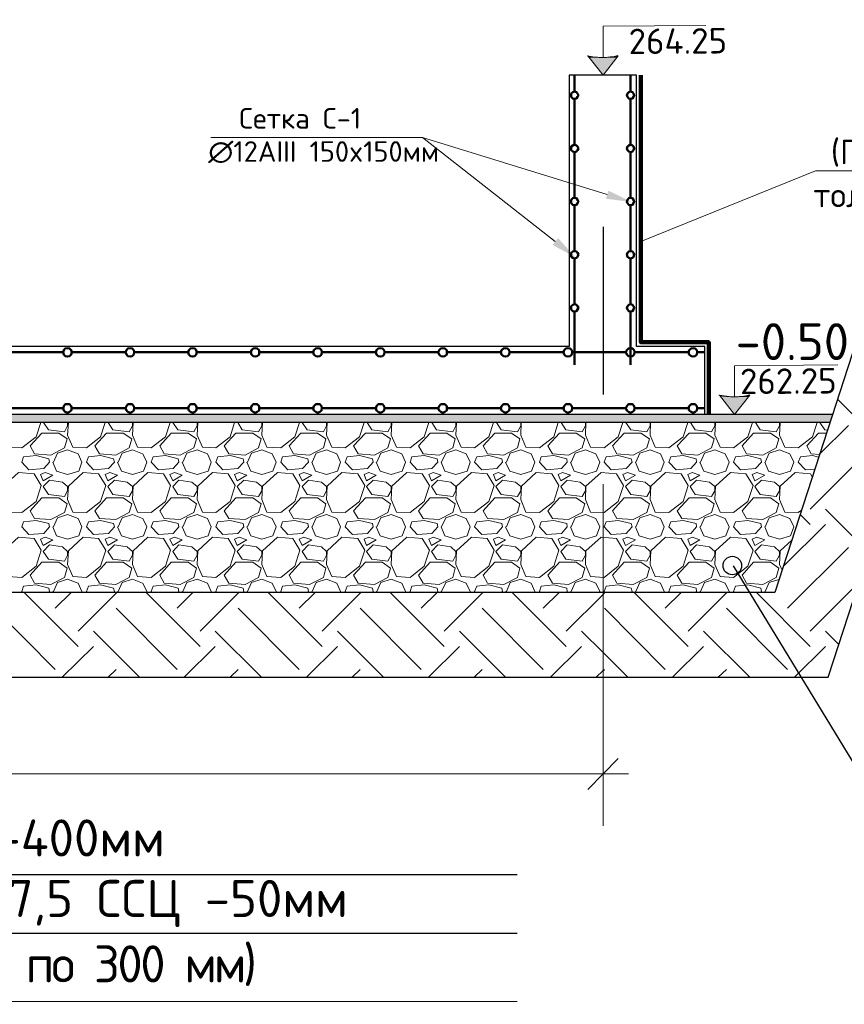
# Model space of a CAD drawing. Header units: millimetres. Extents: x -2765404 to 1548445, y -374876 to 1313256.
# Tile 11 of 77: x 38998 to 48707, y -300526 to -288926. Entities that reach past the tile are written whole.
import ezdxf

# ---------------------------------------------------------------- set-up
doc = ezdxf.new("R2010")
doc.units = ezdxf.units.MM
doc.layers.add('PDF _.', color=7, linetype='Continuous', true_color=0x259400)
doc.layers.add('PDF _PDF _.', color=7, linetype='Continuous', true_color=0xb88800)
for name, color, linetype in [('PDF _0', 7, 'Continuous'), ('PDF _PDF _0', 7, 'Continuous'), ('PDF _PDF _2D - Общий_Ном._пера__1_Ном._пера__1_Ном._пера__7_Ном._пера__1', 7, 'Continuous'), ('PDF _PDF _nurik', 7, 'Continuous'), ('PDF _PDF _Текст', 7, 'Continuous'), ('PDF _Текст', 7, 'Continuous')]:
    doc.layers.add(name, color=color, linetype=linetype)
doc.styles.add('PDF ISOCPEUR', font='isocpeur.ttf')

msp = doc.modelspace()

# ---------------------------------------------------------------- linework, layer by layer
at = {"layer": 'PDF _.', "color": 7, "lineweight": 18}
for points in [[(38808, -293673), (38802, -293820), (38862, -293963), (39023, -293972), (39191, -293841), (39245, -293673)], [(39278, -293673), (39335, -293757), (39526, -293781), (39562, -293712), (39562, -293673)], [(39571, -293673), (39562, -293820), (39625, -293963), (39784, -293972), (39951, -293841), (40005, -293673)], [(40041, -293673), (40095, -293757), (40287, -293781), (40326, -293712), (40326, -293673)], [(40332, -293673), (40326, -293820), (40385, -293963), (40547, -293972), (40715, -293841), (40769, -293673)], [(40802, -293673), (40858, -293757), (41050, -293781), (41086, -293712), (41086, -293673)], [(41095, -293673), (41086, -293820), (41149, -293963), (41307, -293972), (41475, -293841), (41529, -293673)], [(41565, -293673), (41619, -293757), (41810, -293781), (41849, -293712), (41849, -293673)], [(41855, -293673), (41849, -293820), (41909, -293963), (42071, -293972), (42238, -293841), (42292, -293673)], [(42325, -293673), (42382, -293757), (42574, -293781), (42610, -293712), (42610, -293673)], [(42619, -293673), (42610, -293820), (42673, -293963), (42831, -293972), (42999, -293841), (43053, -293673)], [(43089, -293673), (43146, -293757), (43334, -293781), (43373, -293712), (43373, -293673)], [(43379, -293673), (43373, -293820), (43433, -293963), (43595, -293972), (43762, -293841), (43816, -293673)], [(43849, -293673), (43906, -293757), (44098, -293781), (44133, -293712), (44133, -293673)], [(44142, -293673), (44133, -293820), (44196, -293963), (44355, -293972), (44523, -293841), (44577, -293673)], [(44612, -293673), (44669, -293757), (44858, -293781), (44897, -293712), (44897, -293673)], [(44903, -293673), (44897, -293820), (44957, -293963), (45118, -293972), (45286, -293841), (45340, -293673)], [(45373, -293673), (45430, -293757), (45621, -293781), (45660, -293712), (45660, -293673)], [(45666, -293673), (45660, -293820), (45720, -293963), (45879, -293972), (46046, -293841), (46100, -293673)], [(46136, -293673), (46193, -293757), (46382, -293781), (46421, -293712), (46421, -293673)], [(46427, -293673), (46421, -293820), (46480, -293963), (46642, -293972), (46810, -293841), (46864, -293673)], [(46897, -293673), (46953, -293757), (47145, -293781), (47184, -293712), (47184, -293673)], [(47190, -293673), (47184, -293820), (47244, -293963), (47403, -293972), (47570, -293841), (47627, -293673)], [(47660, -293673), (47717, -293757), (47905, -293781), (47944, -293712), (47944, -293673)], [(47953, -293673), (47944, -293820), (48007, -293963), (48166, -293972), (48334, -293841), (48387, -293673)], [(48420, -293673), (48477, -293757), (48510, -293763)], [(48417, -294047), (48319, -294041), (48265, -293948), (48402, -293796), (48498, -293796)], [(39394, -294140), (39442, -294032), (39562, -293993), (39685, -294041), (39730, -294140), (39694, -294245), (39562, -294284), (39433, -294245), (39389, -294140)], [(40149, -294140), (40197, -294245), (40326, -294284), (40454, -294245), (40493, -294140), (40448, -294041)], [(40158, -294140), (40203, -294032), (40326, -293993), (40445, -294041)], [(40918, -294140), (40966, -294032), (41086, -293993), (41209, -294041), (41254, -294140), (41218, -294245), (41086, -294284), (40957, -294245), (40912, -294140)], [(41682, -294140), (41727, -294032), (41849, -293993), (41972, -294041), (42017, -294140), (41978, -294245), (41849, -294284), (41721, -294245), (41673, -294140)], [(42442, -294140), (42490, -294032), (42610, -293993), (42732, -294041), (42777, -294140), (42741, -294245), (42610, -294284), (42481, -294245), (42436, -294140)], [(43205, -294140), (43250, -294032), (43373, -293993), (43496, -294041), (43541, -294140), (43502, -294245), (43373, -294284), (43244, -294245), (43196, -294140)], [(43966, -294140), (44014, -294032), (44133, -293993), (44256, -294041), (44301, -294140), (44265, -294245), (44133, -294284), (44005, -294245), (43960, -294140)], [(44729, -294140), (44774, -294032), (44897, -293993), (45020, -294041), (45064, -294140), (45026, -294245), (44897, -294284), (44768, -294245), (44720, -294140)], [(45493, -294140), (45537, -294032), (45660, -293993), (45780, -294041), (45828, -294140), (45789, -294245), (45660, -294284), (45528, -294245), (45484, -294140)], [(46253, -294140), (46298, -294032), (46421, -293993), (46543, -294041), (46588, -294140), (46549, -294245), (46421, -294284), (46292, -294245), (46247, -294140)], [(47016, -294140), (47061, -294032), (47184, -293993), (47304, -294041), (47352, -294140), (47313, -294245), (47184, -294284), (47052, -294245), (47007, -294140)], [(47777, -294140), (47822, -294032), (47944, -293993), (48067, -294041), (48112, -294140), (48073, -294245), (47944, -294284), (47816, -294245), (47771, -294140)], [(48360, -294221), (48250, -294230), (48166, -294140), (48190, -294077), (48334, -294062), (48405, -294080)], [(48331, -294311), (48310, -294275), (48127, -294260), (47953, -294421), (47944, -294580), (48007, -294727), (48166, -294733), (48205, -294703)], [(39394, -294900), (39442, -294795), (39562, -294757), (39685, -294801), (39730, -294900), (39694, -295008), (39562, -295047), (39433, -295008), (39389, -294900)], [(40158, -294900), (40203, -294795), (40326, -294757), (40445, -294801)], [(40918, -294900), (40966, -294795), (41086, -294757), (41209, -294801), (41254, -294900), (41218, -295008), (41086, -295047), (40957, -295008), (40912, -294900)], [(41682, -294900), (41727, -294795), (41849, -294757), (41972, -294801), (42017, -294900), (41978, -295008), (41849, -295047), (41721, -295008), (41673, -294900)], [(42442, -294900), (42490, -294795), (42610, -294757), (42732, -294801), (42777, -294900), (42741, -295008), (42610, -295047), (42481, -295008), (42436, -294900)], [(43205, -294900), (43250, -294795), (43373, -294757), (43496, -294801), (43541, -294900), (43502, -295008), (43373, -295047), (43244, -295008), (43196, -294900)], [(43966, -294900), (44014, -294795), (44133, -294757), (44256, -294801), (44301, -294900), (44265, -295008), (44133, -295047), (44005, -295008), (43960, -294900)], [(44729, -294900), (44774, -294795), (44897, -294757), (45020, -294801), (45064, -294900), (45026, -295008), (44897, -295047), (44768, -295008), (44720, -294900)], [(45493, -294900), (45537, -294795), (45660, -294757), (45780, -294801), (45828, -294900), (45789, -295008), (45660, -295047), (45528, -295008), (45484, -294900)], [(46253, -294900), (46298, -294795), (46421, -294757), (46543, -294801), (46588, -294900), (46549, -295008), (46421, -295047), (46292, -295008), (46247, -294900)], [(47016, -294900), (47061, -294795), (47184, -294757), (47304, -294801), (47352, -294900), (47313, -295008), (47184, -295047), (47052, -295008), (47007, -294900)], [(47777, -294900), (47822, -294795), (47944, -294757), (48067, -294801), (48112, -294900), (48073, -295008), (47944, -295047), (47816, -295008), (47771, -294900)], [(40149, -294900), (40197, -295008), (40326, -295047), (40454, -295008), (40493, -294900), (40448, -294801)], [(48088, -295059), (47953, -295182), (47944, -295343), (47974, -295412)], [(39727, -295673), (39730, -295664), (39685, -295565), (39562, -295517), (39442, -295556), (39394, -295664)], [(40158, -295664), (40203, -295556), (40326, -295517), (40445, -295565)], [(40490, -295673), (40493, -295664), (40448, -295565)], [(41251, -295673), (41254, -295664), (41209, -295565), (41086, -295517), (40966, -295556), (40918, -295664)], [(42014, -295673), (42017, -295664), (41972, -295565), (41849, -295517), (41727, -295556), (41682, -295664)], [(42774, -295673), (42777, -295664), (42732, -295565), (42610, -295517), (42490, -295556), (42442, -295664)], [(43538, -295673), (43541, -295664), (43496, -295565), (43373, -295517), (43250, -295556), (43205, -295664)], [(44298, -295673), (44301, -295664), (44256, -295565), (44133, -295517), (44014, -295556), (43966, -295664)], [(45061, -295673), (45064, -295664), (45020, -295565), (44897, -295517), (44774, -295556), (44729, -295664)], [(45822, -295673), (45828, -295664), (45780, -295565), (45660, -295517), (45537, -295556), (45493, -295664)], [(46585, -295673), (46588, -295664), (46543, -295565), (46421, -295517), (46298, -295556), (46253, -295664)], [(47346, -295673), (47352, -295664), (47304, -295565), (47184, -295517), (47061, -295556), (47016, -295664)], [(47777, -295664), (47822, -295556), (47938, -295520)], [(39032, -295673), (39023, -295664), (39044, -295601), (39191, -295586), (39341, -295625), (39350, -295664), (39341, -295673)], [(39389, -295664), (39392, -295673)], [(39793, -295673), (39784, -295664), (39808, -295601), (39951, -295586), (40104, -295625), (40113, -295664), (40101, -295673)], [(40149, -295664), (40155, -295673)], [(40556, -295673), (40547, -295664), (40568, -295601), (40715, -295586), (40864, -295625), (40873, -295664), (40864, -295673)], [(40912, -295664), (40915, -295673)], [(41316, -295673), (41307, -295664), (41331, -295601), (41475, -295586), (41628, -295625), (41637, -295664), (41625, -295673)], [(41673, -295664), (41679, -295673)], [(42080, -295673), (42071, -295664), (42092, -295601), (42238, -295586), (42391, -295625), (42397, -295664), (42388, -295673)], [(42436, -295664), (42439, -295673)], [(42840, -295673), (42831, -295664), (42855, -295601), (42999, -295586), (43152, -295625), (43161, -295664), (43152, -295673)], [(43196, -295664), (43202, -295673)], [(43604, -295673), (43595, -295664), (43616, -295601), (43762, -295586), (43915, -295625), (43921, -295664), (43912, -295673)], [(43960, -295664), (43963, -295673)], [(44364, -295673), (44355, -295664), (44379, -295601), (44523, -295586), (44675, -295625), (44684, -295664), (44675, -295673)], [(44720, -295664), (44726, -295673)], [(45127, -295673), (45118, -295664), (45139, -295601), (45286, -295586), (45439, -295625), (45445, -295664), (45436, -295673)], [(45484, -295664), (45490, -295673)], [(45891, -295673), (45879, -295664), (45903, -295601), (46046, -295586), (46199, -295625), (46208, -295664), (46199, -295673)], [(46247, -295664), (46250, -295673)], [(46651, -295673), (46642, -295664), (46666, -295601), (46810, -295586), (46962, -295625), (46968, -295664), (46959, -295673)], [(47007, -295664), (47013, -295673)], [(47414, -295673), (47403, -295664), (47426, -295601), (47570, -295586), (47723, -295625), (47732, -295664), (47723, -295673)], [(47771, -295664), (47774, -295673)]]:
    msp.add_lwpolyline(points, dxfattribs=at)
for points in [[(39173, -294041), (39122, -293948), (39257, -293796), (39457, -293796), (39556, -293864), (39526, -293972), (39365, -294056)], [(39936, -294041), (39882, -293948), (40020, -293796), (40218, -293796), (40317, -293864), (40287, -293972), (40128, -294056)], [(40697, -294041), (40646, -293948), (40781, -293796), (40981, -293796), (41080, -293864), (41050, -293972), (40888, -294056)], [(41460, -294041), (41406, -293948), (41544, -293796), (41742, -293796), (41840, -293864), (41810, -293972), (41652, -294056)], [(42223, -294041), (42170, -293948), (42307, -293796), (42505, -293796), (42604, -293864), (42574, -293972), (42412, -294056)], [(42984, -294041), (42930, -293948), (43068, -293796), (43265, -293796), (43364, -293864), (43334, -293972), (43175, -294056)], [(43747, -294041), (43693, -293948), (43831, -293796), (44029, -293796), (44127, -293864), (44098, -293972), (43936, -294056)], [(44508, -294041), (44454, -293948), (44591, -293796), (44789, -293796), (44888, -293864), (44858, -293972), (44699, -294056)], [(45271, -294041), (45217, -293948), (45355, -293796), (45552, -293796), (45651, -293864), (45621, -293972), (45460, -294056)], [(46031, -294041), (45978, -293948), (46115, -293796), (46313, -293796), (46415, -293864), (46382, -293972), (46223, -294056)], [(46795, -294041), (46741, -293948), (46879, -293796), (47076, -293796), (47175, -293864), (47145, -293972), (46983, -294056)], [(47555, -294041), (47504, -293948), (47639, -293796), (47840, -293796), (47938, -293864), (47905, -293972), (47747, -294056)], [(39044, -294077), (39191, -294062), (39341, -294101), (39350, -294140), (39281, -294215), (39107, -294230), (39023, -294140)], [(39808, -294077), (39951, -294062), (40104, -294101), (40113, -294140), (40044, -294215), (39867, -294230), (39784, -294140)], [(40568, -294077), (40715, -294062), (40864, -294101), (40873, -294140), (40805, -294215), (40631, -294230), (40547, -294140)], [(41331, -294077), (41475, -294062), (41628, -294101), (41637, -294140), (41568, -294215), (41391, -294230), (41307, -294140)], [(42092, -294077), (42238, -294062), (42391, -294101), (42397, -294140), (42328, -294215), (42155, -294230), (42071, -294140)], [(42855, -294077), (42999, -294062), (43152, -294101), (43161, -294140), (43092, -294215), (42915, -294230), (42831, -294140)], [(43616, -294077), (43762, -294062), (43915, -294101), (43921, -294140), (43852, -294215), (43678, -294230), (43595, -294140)], [(44379, -294077), (44523, -294062), (44675, -294101), (44684, -294140), (44615, -294215), (44439, -294230), (44355, -294140)], [(45139, -294077), (45286, -294062), (45439, -294101), (45445, -294140), (45376, -294215), (45202, -294230), (45118, -294140)], [(45903, -294077), (46046, -294062), (46199, -294101), (46208, -294140), (46139, -294215), (45963, -294230), (45879, -294140)], [(46666, -294077), (46810, -294062), (46962, -294101), (46968, -294140), (46900, -294215), (46726, -294230), (46642, -294140)], [(47426, -294077), (47570, -294062), (47723, -294101), (47732, -294140), (47663, -294215), (47486, -294230), (47403, -294140)], [(38808, -294421), (38802, -294580), (38862, -294727), (39023, -294733), (39191, -294604), (39251, -294412), (39167, -294275), (38984, -294260)], [(39296, -294260), (39242, -294284), (39275, -294358), (39389, -294293)], [(39571, -294421), (39562, -294580), (39625, -294727), (39784, -294733), (39951, -294604), (40011, -294412), (39927, -294275), (39745, -294260)], [(40059, -294260), (40005, -294284), (40035, -294358), (40149, -294293)], [(40332, -294421), (40326, -294580), (40385, -294727), (40547, -294733), (40715, -294604), (40775, -294412), (40691, -294275), (40508, -294260)], [(40819, -294260), (40766, -294284), (40799, -294358), (40912, -294293)], [(41095, -294421), (41086, -294580), (41149, -294727), (41307, -294733), (41475, -294604), (41535, -294412), (41451, -294275), (41269, -294260)], [(41583, -294260), (41529, -294284), (41559, -294358), (41673, -294293)], [(41855, -294421), (41849, -294580), (41909, -294727), (42071, -294733), (42238, -294604), (42298, -294412), (42215, -294275), (42032, -294260)], [(42343, -294260), (42289, -294284), (42322, -294358), (42436, -294293)], [(42619, -294421), (42610, -294580), (42673, -294727), (42831, -294733), (42999, -294604), (43062, -294412), (42978, -294275), (42792, -294260)], [(43107, -294260), (43053, -294284), (43083, -294358), (43196, -294293)], [(43379, -294421), (43373, -294580), (43433, -294727), (43595, -294733), (43762, -294604), (43822, -294412), (43738, -294275), (43556, -294260)], [(43867, -294260), (43816, -294284), (43846, -294358), (43960, -294293)], [(44142, -294421), (44133, -294580), (44196, -294727), (44355, -294733), (44523, -294604), (44585, -294412), (44502, -294275), (44319, -294260)], [(44630, -294260), (44577, -294284), (44606, -294358), (44720, -294293)], [(44906, -294421), (44897, -294580), (44957, -294727), (45118, -294733), (45286, -294604), (45346, -294412), (45262, -294275), (45079, -294260)], [(45391, -294260), (45340, -294284), (45370, -294358), (45484, -294293)], [(45666, -294421), (45660, -294580), (45720, -294727), (45879, -294733), (46046, -294604), (46109, -294412), (46025, -294275), (45843, -294260)], [(46154, -294260), (46100, -294284), (46130, -294358), (46247, -294293)], [(46430, -294421), (46421, -294580), (46480, -294727), (46642, -294733), (46810, -294604), (46870, -294412), (46786, -294275), (46603, -294260)], [(46918, -294260), (46864, -294284), (46894, -294358), (47007, -294293)], [(47190, -294421), (47184, -294580), (47244, -294727), (47403, -294733), (47570, -294604), (47633, -294412), (47549, -294275), (47367, -294260)], [(47678, -294260), (47624, -294284), (47654, -294358), (47771, -294293)], [(39562, -294427), (39502, -294376), (39350, -294352), (39275, -294427), (39335, -294520), (39526, -294544), (39562, -294475)], [(40326, -294427), (40263, -294376), (40113, -294352), (40035, -294427), (40095, -294520), (40287, -294544), (40326, -294475)], [(41086, -294427), (41026, -294376), (40873, -294352), (40799, -294427), (40858, -294520), (41050, -294544), (41086, -294475)], [(41849, -294427), (41786, -294376), (41637, -294352), (41559, -294427), (41619, -294520), (41810, -294544), (41849, -294475)], [(42610, -294427), (42550, -294376), (42397, -294352), (42322, -294427), (42382, -294520), (42574, -294544), (42610, -294475)], [(43373, -294427), (43313, -294376), (43161, -294352), (43083, -294427), (43146, -294520), (43334, -294544), (43373, -294475)], [(44133, -294427), (44074, -294376), (43921, -294352), (43846, -294427), (43906, -294520), (44098, -294544), (44133, -294475)], [(44897, -294427), (44837, -294376), (44684, -294352), (44606, -294427), (44669, -294520), (44858, -294544), (44897, -294475)], [(45660, -294427), (45597, -294376), (45445, -294352), (45370, -294427), (45430, -294520), (45621, -294544), (45660, -294475)], [(46421, -294427), (46361, -294376), (46208, -294352), (46130, -294427), (46193, -294520), (46382, -294544), (46421, -294475)], [(47184, -294427), (47121, -294376), (46968, -294352), (46894, -294427), (46953, -294520), (47145, -294544), (47184, -294475)], [(47944, -294427), (47884, -294376), (47732, -294352), (47654, -294427), (47717, -294520), (47905, -294544), (47944, -294475)], [(39173, -294801), (39122, -294712), (39257, -294559), (39457, -294559), (39556, -294628), (39526, -294733), (39365, -294816)], [(39936, -294801), (39882, -294712), (40020, -294559), (40218, -294559), (40317, -294628), (40287, -294733), (40128, -294816)], [(40697, -294801), (40646, -294712), (40781, -294559), (40981, -294559), (41080, -294628), (41050, -294733), (40888, -294816)], [(41460, -294801), (41406, -294712), (41544, -294559), (41742, -294559), (41840, -294628), (41810, -294733), (41652, -294816)], [(42223, -294801), (42170, -294712), (42307, -294559), (42505, -294559), (42604, -294628), (42574, -294733), (42412, -294816)], [(42984, -294801), (42930, -294712), (43068, -294559), (43265, -294559), (43364, -294628), (43334, -294733), (43175, -294816)], [(43747, -294801), (43693, -294712), (43831, -294559), (44029, -294559), (44127, -294628), (44098, -294733), (43936, -294816)], [(44508, -294801), (44454, -294712), (44591, -294559), (44789, -294559), (44888, -294628), (44858, -294733), (44699, -294816)], [(45271, -294801), (45217, -294712), (45355, -294559), (45552, -294559), (45651, -294628), (45621, -294733), (45460, -294816)], [(46031, -294801), (45978, -294712), (46115, -294559), (46313, -294559), (46415, -294628), (46382, -294733), (46223, -294816)], [(46795, -294801), (46741, -294712), (46879, -294559), (47076, -294559), (47175, -294628), (47145, -294733), (46983, -294816)], [(47555, -294801), (47504, -294712), (47639, -294559), (47840, -294559), (47938, -294628), (47905, -294733), (47747, -294816)], [(39044, -294840), (39191, -294825), (39341, -294861), (39350, -294900), (39281, -294978), (39107, -294993), (39023, -294900)], [(39808, -294840), (39951, -294825), (40104, -294861), (40113, -294900), (40044, -294978), (39867, -294993), (39784, -294900)], [(40568, -294840), (40715, -294825), (40864, -294861), (40873, -294900), (40805, -294978), (40631, -294993), (40547, -294900)], [(41331, -294840), (41475, -294825), (41628, -294861), (41637, -294900), (41568, -294978), (41391, -294993), (41307, -294900)], [(42092, -294840), (42238, -294825), (42391, -294861), (42397, -294900), (42328, -294978), (42155, -294993), (42071, -294900)], [(42855, -294840), (42999, -294825), (43152, -294861), (43161, -294900), (43092, -294978), (42915, -294993), (42831, -294900)], [(43616, -294840), (43762, -294825), (43915, -294861), (43921, -294900), (43852, -294978), (43678, -294993), (43595, -294900)], [(44379, -294840), (44523, -294825), (44675, -294861), (44684, -294900), (44615, -294978), (44439, -294993), (44355, -294900)], [(45139, -294840), (45286, -294825), (45439, -294861), (45445, -294900), (45376, -294978), (45202, -294993), (45118, -294900)], [(45903, -294840), (46046, -294825), (46199, -294861), (46208, -294900), (46139, -294978), (45963, -294993), (45879, -294900)], [(46666, -294840), (46810, -294825), (46962, -294861), (46968, -294900), (46900, -294978), (46726, -294993), (46642, -294900)], [(47426, -294840), (47570, -294825), (47723, -294861), (47732, -294900), (47663, -294978), (47486, -294993), (47403, -294900)], [(38808, -295182), (38802, -295343), (38862, -295487), (39023, -295496), (39191, -295364), (39251, -295176), (39167, -295038), (38984, -295023)], [(39296, -295023), (39242, -295047), (39275, -295122), (39389, -295053)], [(39562, -295191), (39502, -295137), (39350, -295113), (39275, -295191), (39335, -295280), (39526, -295304), (39562, -295236)], [(39571, -295182), (39562, -295343), (39625, -295487), (39784, -295496), (39951, -295364), (40011, -295176), (39927, -295038), (39745, -295023)], [(40059, -295023), (40005, -295047), (40035, -295122), (40149, -295053)], [(40326, -295191), (40263, -295137), (40113, -295113), (40035, -295191), (40095, -295280), (40287, -295304), (40326, -295236)], [(40332, -295182), (40326, -295343), (40385, -295487), (40547, -295496), (40715, -295364), (40775, -295176), (40691, -295038), (40508, -295023)], [(40819, -295023), (40766, -295047), (40799, -295122), (40912, -295053)], [(41086, -295191), (41026, -295137), (40873, -295113), (40799, -295191), (40858, -295280), (41050, -295304), (41086, -295236)], [(41095, -295182), (41086, -295343), (41149, -295487), (41307, -295496), (41475, -295364), (41535, -295176), (41451, -295038), (41269, -295023)], [(41583, -295023), (41529, -295047), (41559, -295122), (41673, -295053)], [(41849, -295191), (41786, -295137), (41637, -295113), (41559, -295191), (41619, -295280), (41810, -295304), (41849, -295236)], [(41855, -295182), (41849, -295343), (41909, -295487), (42071, -295496), (42238, -295364), (42298, -295176), (42215, -295038), (42032, -295023)], [(42343, -295023), (42289, -295047), (42322, -295122), (42436, -295053)], [(42610, -295191), (42550, -295137), (42397, -295113), (42322, -295191), (42382, -295280), (42574, -295304), (42610, -295236)], [(42619, -295182), (42610, -295343), (42673, -295487), (42831, -295496), (42999, -295364), (43062, -295176), (42978, -295038), (42792, -295023)], [(43107, -295023), (43053, -295047), (43083, -295122), (43196, -295053)], [(43373, -295191), (43313, -295137), (43161, -295113), (43083, -295191), (43146, -295280), (43334, -295304), (43373, -295236)], [(43379, -295182), (43373, -295343), (43433, -295487), (43595, -295496), (43762, -295364), (43822, -295176), (43738, -295038), (43556, -295023)], [(43867, -295023), (43816, -295047), (43846, -295122), (43960, -295053)], [(44133, -295191), (44074, -295137), (43921, -295113), (43846, -295191), (43906, -295280), (44098, -295304), (44133, -295236)], [(44142, -295182), (44133, -295343), (44196, -295487), (44355, -295496), (44523, -295364), (44585, -295176), (44502, -295038), (44319, -295023)], [(44630, -295023), (44577, -295047), (44606, -295122), (44720, -295053)], [(44897, -295191), (44837, -295137), (44684, -295113), (44606, -295191), (44669, -295280), (44858, -295304), (44897, -295236)], [(44906, -295182), (44897, -295343), (44957, -295487), (45118, -295496), (45286, -295364), (45346, -295176), (45262, -295038), (45079, -295023)], [(45391, -295023), (45340, -295047), (45370, -295122), (45484, -295053)], [(45660, -295191), (45597, -295137), (45445, -295113), (45370, -295191), (45430, -295280), (45621, -295304), (45660, -295236)], [(45666, -295182), (45660, -295343), (45720, -295487), (45879, -295496), (46046, -295364), (46109, -295176), (46025, -295038), (45843, -295023)], [(46154, -295023), (46100, -295047), (46130, -295122), (46247, -295053)], [(46421, -295191), (46361, -295137), (46208, -295113), (46130, -295191), (46193, -295280), (46382, -295304), (46421, -295236)], [(46430, -295182), (46421, -295343), (46480, -295487), (46642, -295496), (46810, -295364), (46870, -295176), (46786, -295038), (46603, -295023)], [(46918, -295023), (46864, -295047), (46894, -295122), (47007, -295053)], [(47184, -295191), (47121, -295137), (46968, -295113), (46894, -295191), (46953, -295280), (47145, -295304), (47184, -295236)], [(47190, -295182), (47184, -295343), (47244, -295487), (47403, -295496), (47570, -295364), (47633, -295176), (47549, -295038), (47367, -295023)], [(47678, -295023), (47624, -295047), (47654, -295122), (47771, -295053)], [(47944, -295191), (47884, -295137), (47732, -295113), (47654, -295191), (47717, -295280), (47905, -295304), (47944, -295236)], [(39173, -295565), (39122, -295472), (39257, -295319), (39457, -295319), (39556, -295388), (39526, -295496), (39365, -295580)], [(39936, -295565), (39882, -295472), (40020, -295319), (40218, -295319), (40317, -295388), (40287, -295496), (40128, -295580)], [(40697, -295565), (40646, -295472), (40781, -295319), (40981, -295319), (41080, -295388), (41050, -295496), (40888, -295580)], [(41460, -295565), (41406, -295472), (41544, -295319), (41742, -295319), (41840, -295388), (41810, -295496), (41652, -295580)], [(42223, -295565), (42170, -295472), (42307, -295319), (42505, -295319), (42604, -295388), (42574, -295496), (42412, -295580)], [(42984, -295565), (42930, -295472), (43068, -295319), (43265, -295319), (43364, -295388), (43334, -295496), (43175, -295580)], [(43747, -295565), (43693, -295472), (43831, -295319), (44029, -295319), (44127, -295388), (44098, -295496), (43936, -295580)], [(44508, -295565), (44454, -295472), (44591, -295319), (44789, -295319), (44888, -295388), (44858, -295496), (44699, -295580)], [(45271, -295565), (45217, -295472), (45355, -295319), (45552, -295319), (45651, -295388), (45621, -295496), (45460, -295580)], [(46031, -295565), (45978, -295472), (46115, -295319), (46313, -295319), (46415, -295388), (46382, -295496), (46223, -295580)], [(46795, -295565), (46741, -295472), (46879, -295319), (47076, -295319), (47175, -295388), (47145, -295496), (46983, -295580)], [(47555, -295565), (47504, -295472), (47639, -295319), (47840, -295319), (47938, -295388), (47905, -295496), (47747, -295580)]]:
    msp.add_lwpolyline(points, close=True, dxfattribs=at)
at = {"layer": 'PDF _.', "color": 7, "transparency": 33554559}
for points in [[(48570, -293577), (32156, -293577), (48537, -293673)], [(32156, -293577), (48537, -293673), (32156, -293673)]]:
    msp.add_solid(points, dxfattribs=at)
at = {"layer": 'PDF _0', "lineweight": 25}
msp.add_lwpolyline([(47400, -295361), (48893, -297813)], dxfattribs=at)
at = {"layer": 'PDF _0', "color": 1, "lineweight": 30}
msp.add_circle((47389, -295357), 109, dxfattribs=at)
at = {"layer": 'PDF _PDF _.', "lineweight": 25}
for points in [[(49205, -293975), (48627, -293397)], [(48417, -294044), (48756, -293706)], [(48307, -294694), (49025, -293975)], [(48307, -294873), (48187, -294754)], [(48995, -295203), (48486, -294694)], [(47989, -295370), (48486, -294873)], [(48037, -295861), (48756, -295143)], [(48307, -296131), (48884, -295553)], [(39685, -296310), (39050, -295673)], [(39415, -295861), (39604, -295673)], [(39685, -296131), (40143, -295673)], [(41122, -296310), (40487, -295673)], [(40852, -295861), (41038, -295673)], [(41122, -296131), (41577, -295673)], [(42559, -296310), (41924, -295673)], [(42289, -295861), (42475, -295673)], [(42559, -296131), (43014, -295673)], [(43996, -296310), (43361, -295673)], [(43726, -295861), (43912, -295673)], [(43996, -296131), (44451, -295673)], [(45433, -296310), (44798, -295673)], [(45163, -295861), (45349, -295673)], [(45433, -296131), (45867, -295697), (45888, -295673)], [(46870, -296310), (46235, -295673)], [(46600, -295861), (46786, -295673)], [(46870, -296131), (47325, -295673)], [(48307, -296310), (47672, -295673)], [(39415, -296580), (38697, -295861)], [(40852, -296580), (40134, -295861)], [(42289, -296580), (41571, -295861)], [(43726, -296580), (43008, -295861)], [(45163, -296580), (44445, -295861)], [(46600, -296580), (45882, -295861)], [(48037, -296580), (47319, -295861)], [(40409, -296673), (39865, -296131)], [(41846, -296673), (41301, -296131)], [(43283, -296673), (42738, -296131)], [(44720, -296673), (44175, -296131)], [(46157, -296673), (45867, -296382), (45612, -296131)], [(47594, -296673), (47049, -296131)], [(48645, -296289), (48486, -296131)], [(39499, -296673), (39865, -296310)], [(40936, -296673), (41301, -296310)], [(42373, -296673), (42738, -296310)], [(43810, -296673), (44175, -296310)], [(45247, -296673), (45612, -296310)], [(46684, -296673), (47049, -296310)], [(48121, -296673), (48486, -296310)], [(40038, -296673), (40134, -296580)], [(41475, -296673), (41571, -296580)], [(42912, -296673), (43008, -296580)], [(44349, -296673), (44445, -296580)], [(45786, -296673), (45867, -296595), (45882, -296580)], [(47223, -296673), (47319, -296580)]]:
    msp.add_lwpolyline(points, dxfattribs=at)
at = {"layer": 'PDF _PDF _0', "lineweight": 30}
for points in [[(47064, -293577), (47064, -292775), (46262, -292775), (46262, -289578), (45469, -289578), (45469, -292775), (29468, -292775), (29468, -289578), (28665, -289578), (28665, -292775), (27863, -292775), (27863, -293577)], [(50657, -292577), (48893, -292577), (47890, -295673), (27064, -295673), (26067, -292577), (23953, -292577), (23953, -293577), (25435, -293577), (26429, -296673), (48519, -296673), (49525, -293577), (50657, -293577), (50660, -292577)], [(48570, -293577), (26387, -293577)], [(48537, -293673), (26420, -293673)]]:
    msp.add_lwpolyline(points, dxfattribs=at)
at = {"layer": 'PDF _PDF _0', "color": 94, "lineweight": 50, "true_color": 0x009300}
for points in [[(45531, -289572), (45531, -289772)], [(46190, -289572), (46190, -289772)], [(45531, -289859), (45555, -289853), (45567, -289835), (45576, -289817), (45567, -289796), (45555, -289778), (45531, -289772), (45511, -289778), (45493, -289796), (45490, -289817), (45493, -289835), (45511, -289853), (45531, -289859), (45531, -290290), (45531, -290398)], [(46190, -289859), (46214, -289853), (46226, -289835), (46235, -289817), (46226, -289796), (46214, -289778), (46190, -289772), (46169, -289778), (46154, -289796), (46148, -289817), (46154, -289835), (46169, -289853), (46190, -289859), (46190, -290290), (46190, -290398)], [(45531, -290485), (45555, -290479), (45567, -290464), (45576, -290443), (45567, -290419), (45555, -290407), (45531, -290398), (45511, -290407), (45493, -290419), (45490, -290443), (45493, -290464), (45511, -290479), (45531, -290485), (45531, -290916), (45531, -291026)], [(46190, -290485), (46214, -290479), (46226, -290464), (46235, -290443), (46226, -290419), (46214, -290407), (46190, -290398), (46169, -290407), (46154, -290419), (46148, -290443), (46154, -290464), (46169, -290479), (46190, -290485), (46190, -290916), (46190, -291026)], [(45531, -291110), (45555, -291107), (45567, -291089), (45576, -291071), (45567, -291047), (45555, -291029), (45531, -291026), (45511, -291029), (45493, -291047), (45490, -291071), (45493, -291089), (45511, -291107), (45531, -291110), (45531, -291544), (45531, -291652)], [(46190, -291110), (46214, -291107), (46226, -291089), (46235, -291071), (46226, -291047), (46214, -291029), (46190, -291026), (46169, -291029), (46154, -291047), (46148, -291071), (46154, -291089), (46169, -291107), (46190, -291110), (46190, -291544), (46190, -291652)], [(45531, -291739), (45555, -291730), (45567, -291718), (45576, -291694), (45567, -291673), (45555, -291658), (45531, -291652), (45511, -291658), (45493, -291673), (45490, -291694), (45493, -291718), (45511, -291730), (45531, -291739), (45531, -292170), (45531, -292278)], [(46190, -291739), (46214, -291730), (46226, -291718), (46235, -291694), (46226, -291673), (46214, -291658), (46190, -291652), (46169, -291658), (46154, -291673), (46148, -291694), (46154, -291718), (46169, -291730), (46190, -291739), (46190, -292170), (46190, -292278)], [(45531, -292365), (45555, -292359), (45567, -292341), (45576, -292320), (45567, -292302), (45555, -292284), (45531, -292278), (45511, -292284), (45493, -292302), (45490, -292320), (45493, -292341), (45511, -292359), (45531, -292365), (45531, -292796), (45531, -292993)], [(46190, -292365), (46214, -292359), (46226, -292341), (46235, -292320), (46226, -292302), (46214, -292284), (46190, -292278), (46169, -292284), (46154, -292302), (46148, -292320), (46154, -292341), (46169, -292359), (46190, -292365), (46190, -292796), (46190, -292993)]]:
    msp.add_lwpolyline(points, dxfattribs=at)
at = {"layer": 'PDF _PDF _0', "color": 44, "lineweight": 100, "true_color": 0x936e00}
msp.add_lwpolyline([(46313, -289578), (46313, -292727), (47112, -292727), (47112, -293577)], dxfattribs=at)
at = {"layer": 'PDF _PDF _0', "color": 1, "lineweight": 18}
for points in [[(43741, -290314), (41248, -290314)], [(51803, -290706), (48369, -290706)]]:
    msp.add_lwpolyline(points, dxfattribs=at)
at = {"layer": 'PDF _PDF _0', "color": 1, "lineweight": 9}
for points in [[(45915, -290985), (43741, -290314), (45304, -291541)], [(46313, -291538), (48369, -290706)]]:
    msp.add_lwpolyline(points, dxfattribs=at)
at = {"layer": 'PDF _PDF _0', "lineweight": 25}
msp.add_lwpolyline([(45867, -291365), (45867, -293341)], dxfattribs=at)
at = {"layer": 'PDF _PDF _0', "lineweight": 50}
for points in [[(39508, -292844), (39517, -292871), (39535, -292889), (39559, -292895), (39586, -292889), (39604, -292871), (39610, -292844), (39604, -292820), (39586, -292799), (39559, -292796), (39535, -292799), (39517, -292820), (39508, -292844), (39002, -292844), (38874, -292844)], [(40245, -292844), (40254, -292871), (40272, -292889), (40299, -292895), (40323, -292889), (40340, -292871), (40346, -292844), (40340, -292820), (40323, -292799), (40299, -292796), (40272, -292799), (40254, -292820), (40245, -292844), (39739, -292844), (39610, -292844)], [(40981, -292844), (40990, -292871), (41008, -292889), (41035, -292895), (41059, -292889), (41077, -292871), (41083, -292844), (41077, -292820), (41059, -292799), (41035, -292796), (41008, -292799), (40990, -292820), (40981, -292844), (40475, -292844), (40346, -292844)], [(41718, -292844), (41727, -292871), (41748, -292889), (41771, -292895), (41795, -292889), (41816, -292871), (41819, -292844), (41816, -292820), (41795, -292799), (41771, -292796), (41748, -292799), (41727, -292820), (41718, -292844), (41212, -292844), (41083, -292844)], [(42454, -292844), (42463, -292871), (42484, -292889), (42508, -292895), (42532, -292889), (42553, -292871), (42556, -292844), (42553, -292820), (42532, -292799), (42508, -292796), (42484, -292799), (42463, -292820), (42454, -292844), (41948, -292844), (41819, -292844)], [(43190, -292844), (43199, -292871), (43220, -292889), (43244, -292895), (43268, -292889), (43289, -292871), (43292, -292844), (43289, -292820), (43268, -292799), (43244, -292796), (43220, -292799), (43199, -292820), (43190, -292844), (42685, -292844), (42556, -292844)], [(43927, -292844), (43936, -292871), (43957, -292889), (43981, -292895), (44005, -292889), (44026, -292871), (44029, -292844), (44026, -292820), (44005, -292799), (43981, -292796), (43957, -292799), (43936, -292820), (43927, -292844), (43421, -292844), (43292, -292844)], [(44663, -292844), (44672, -292871), (44693, -292889), (44717, -292895), (44741, -292889), (44762, -292871), (44765, -292844), (44762, -292820), (44741, -292799), (44717, -292796), (44693, -292799), (44672, -292820), (44663, -292844), (44157, -292844), (44029, -292844)], [(45400, -292844), (45409, -292871), (45430, -292889), (45454, -292895), (45478, -292889), (45499, -292871), (45502, -292844), (45499, -292820), (45478, -292799), (45454, -292796), (45430, -292799), (45409, -292820), (45400, -292844), (44894, -292844), (44765, -292844)], [(46136, -292844), (46145, -292871), (46166, -292889), (46190, -292895), (46214, -292889), (46235, -292871), (46238, -292844), (46235, -292820), (46214, -292799), (46190, -292796), (46166, -292799), (46145, -292820), (46136, -292844), (45630, -292844), (45502, -292844)], [(46873, -292844), (46882, -292871), (46903, -292889), (46927, -292895), (46950, -292889), (46971, -292871), (46974, -292844), (46971, -292820), (46950, -292799), (46927, -292796), (46903, -292799), (46882, -292820), (46873, -292844), (46367, -292844), (46238, -292844)], [(47064, -292844), (46974, -292844)], [(39508, -293502), (39517, -293532), (39535, -293547), (39559, -293556), (39586, -293547), (39604, -293532), (39610, -293502), (39604, -293478), (39586, -293457), (39559, -293454), (39535, -293457), (39517, -293478), (39508, -293502), (39002, -293502), (38874, -293502)], [(40245, -293502), (40254, -293532), (40272, -293547), (40299, -293556), (40323, -293547), (40340, -293532), (40346, -293502), (40340, -293478), (40323, -293457), (40299, -293454), (40272, -293457), (40254, -293478), (40245, -293502), (39739, -293502), (39610, -293502)], [(40981, -293502), (40990, -293532), (41008, -293547), (41035, -293556), (41059, -293547), (41077, -293532), (41083, -293502), (41077, -293478), (41059, -293457), (41035, -293454), (41008, -293457), (40990, -293478), (40981, -293502), (40475, -293502), (40346, -293502)], [(41718, -293502), (41727, -293532), (41748, -293547), (41771, -293556), (41795, -293547), (41816, -293532), (41819, -293502), (41816, -293478), (41795, -293457), (41771, -293454), (41748, -293457), (41727, -293478), (41718, -293502), (41212, -293502), (41083, -293502)], [(42454, -293502), (42463, -293532), (42484, -293547), (42508, -293556), (42532, -293547), (42553, -293532), (42556, -293502), (42553, -293478), (42532, -293457), (42508, -293454), (42484, -293457), (42463, -293478), (42454, -293502), (41948, -293502), (41819, -293502)], [(43190, -293502), (43199, -293532), (43220, -293547), (43244, -293556), (43268, -293547), (43289, -293532), (43292, -293502), (43289, -293478), (43268, -293457), (43244, -293454), (43220, -293457), (43199, -293478), (43190, -293502), (42685, -293502), (42556, -293502)], [(43927, -293502), (43936, -293532), (43957, -293547), (43981, -293556), (44005, -293547), (44026, -293532), (44029, -293502), (44026, -293478), (44005, -293457), (43981, -293454), (43957, -293457), (43936, -293478), (43927, -293502), (43421, -293502), (43292, -293502)], [(44663, -293502), (44672, -293532), (44693, -293547), (44717, -293556), (44741, -293547), (44762, -293532), (44765, -293502), (44762, -293478), (44741, -293457), (44717, -293454), (44693, -293457), (44672, -293478), (44663, -293502), (44157, -293502), (44029, -293502)], [(45400, -293502), (45409, -293532), (45430, -293547), (45454, -293556), (45478, -293547), (45499, -293532), (45502, -293502), (45499, -293478), (45478, -293457), (45454, -293454), (45430, -293457), (45409, -293478), (45400, -293502), (44894, -293502), (44765, -293502)], [(46136, -293502), (46145, -293532), (46166, -293547), (46190, -293556), (46214, -293547), (46235, -293532), (46238, -293502), (46235, -293478), (46214, -293457), (46190, -293454), (46166, -293457), (46145, -293478), (46136, -293502), (45630, -293502), (45502, -293502)], [(46873, -293502), (46882, -293532), (46903, -293547), (46927, -293556), (46950, -293547), (46971, -293532), (46974, -293502), (46971, -293478), (46950, -293457), (46927, -293454), (46903, -293457), (46882, -293478), (46873, -293502), (46367, -293502), (46238, -293502)], [(47064, -293502), (46974, -293502)]]:
    msp.add_lwpolyline(points, dxfattribs=at)
at = {"layer": 'PDF _PDF _0', "lineweight": 18}
for points in [[(32156, -293005), (32156, -300495), (44855, -300495)], [(45687, -297996), (46043, -297630)]]:
    msp.add_lwpolyline(points, dxfattribs=at)
at = {"layer": 'PDF _PDF _0', "color": 1, "transparency": 33554559}
for points in [[(45900, -291035), (46202, -291074), (45930, -290940)], [(45274, -291580), (45543, -291727), (45337, -291499)]]:
    msp.add_solid(points, dxfattribs=at)
at = {"layer": 'PDF _PDF _2D - Общий_Ном._пера__1_Ном._пера__1_Ном._пера__7_Ном._пера__1', "lineweight": 18}
for points in [[(45867, -294400), (45867, -298424)], [(28761, -297810), (46166, -297810)]]:
    msp.add_lwpolyline(points, dxfattribs=at)
at = {"layer": 'PDF _PDF _nurik', "lineweight": 18}
for points in [[(45867, -289374), (45867, -289003), (47079, -288994)], [(46043, -289350), (45867, -289578), (45687, -289350)], [(47414, -293374), (47414, -293002), (48630, -292993)], [(47594, -293350), (47414, -293577), (47238, -293350)]]:
    msp.add_lwpolyline(points, dxfattribs=at)
at = {"layer": 'PDF _PDF _nurik', "lineweight": 0}
for points in [[(45705, -289368), (45801, -289368), (45705, -289368)], [(46028, -289368), (45924, -289368), (46028, -289368)], [(46043, -289350), (46037, -289350), (46043, -289350)], [(47352, -293365), (47238, -293350), (47352, -293365)], [(47576, -293365), (47471, -293365), (47576, -293365)], [(47594, -293350), (47585, -293350), (47594, -293350)]]:
    msp.add_lwpolyline(points, dxfattribs=at)
at = {"layer": 'PDF _PDF _nurik', "lineweight": 18}
for centre, start, end in [((45856, -288633), 256.289, 284.5077), ((47407, -292633), 256.2891, 284.5074)]:
    msp.add_arc(centre, 738, start, end, dxfattribs=at)
at = {"layer": 'PDF _PDF _nurik', "transparency": 33554559}
for points in [[(45687, -289350), (45801, -289368), (45705, -289368)], [(45705, -289368), (46028, -289368), (45867, -289578)], [(45801, -289368), (45705, -289368), (45705, -289368)], [(45924, -289368), (46028, -289368), (45801, -289368)], [(46037, -289350), (46028, -289368), (45924, -289368)], [(46043, -289350), (46037, -289350), (46028, -289368)], [(47238, -293350), (47352, -293365), (47253, -293365)], [(47253, -293365), (47576, -293365), (47414, -293577)], [(47471, -293365), (47576, -293365), (47352, -293365)], [(47585, -293350), (47576, -293365), (47471, -293365)], [(47594, -293350), (47585, -293350), (47576, -293365)]]:
    msp.add_solid(points, dxfattribs=at)
at = {"layer": 'PDF _PDF _Текст', "lineweight": 25}
for points in [[(44855, -298999), (32156, -298999)], [(44855, -299693), (32156, -299693)]]:
    msp.add_lwpolyline(points, dxfattribs=at)

# ---------------------------------------------------------------- texts
at = {"layer": 'PDF _Текст', "color": 5, "char_height": 300, "attachment_point": 7, "style": 'PDF ISOCPEUR'}
for s, insert, rotation in [('264.25', (46169, -289332), 0.4395), ('262.25', (47480, -293338), 0.4503)]:
    msp.add_mtext(s, dxfattribs=dict(at, insert=insert, rotation=rotation))
at = {"layer": 'PDF _Текст', "color": 1, "attachment_point": 7, "style": 'PDF ISOCPEUR'}
for s, insert, char_height in [('Сетка С-1', (41583, -290209), 243.1), ('∅12АIII 150x150мм', (41218, -290616), 243.12), ('-0.50', (47429, -292936), 434.1)]:
    msp.add_mtext(s, dxfattribs=dict(at, insert=insert, char_height=char_height))
at = {"layer": 'PDF _Текст', "attachment_point": 7, "style": 'PDF ISOCPEUR'}
for s, insert, char_height in [('(Полиизол ТПП', (48549, -290657), 288), ('толш 4мм) 2 слой', (48343, -291163), 288), ('Ж/б.монолитное днища-400мм', (32201, -298903), 436.37), ('Бетонный подготовка В7,5 ССЦ -50мм', (32201, -299616), 436.37), ('{\\T0.9;\\C7;Суглинки\\C256;  900 мм (3 слой по 300 мм) }', (32201, -300387), 436.37)]:
    msp.add_mtext(s, dxfattribs=dict(at, insert=insert, char_height=char_height))

doc.saveas('drawing.dxf')
